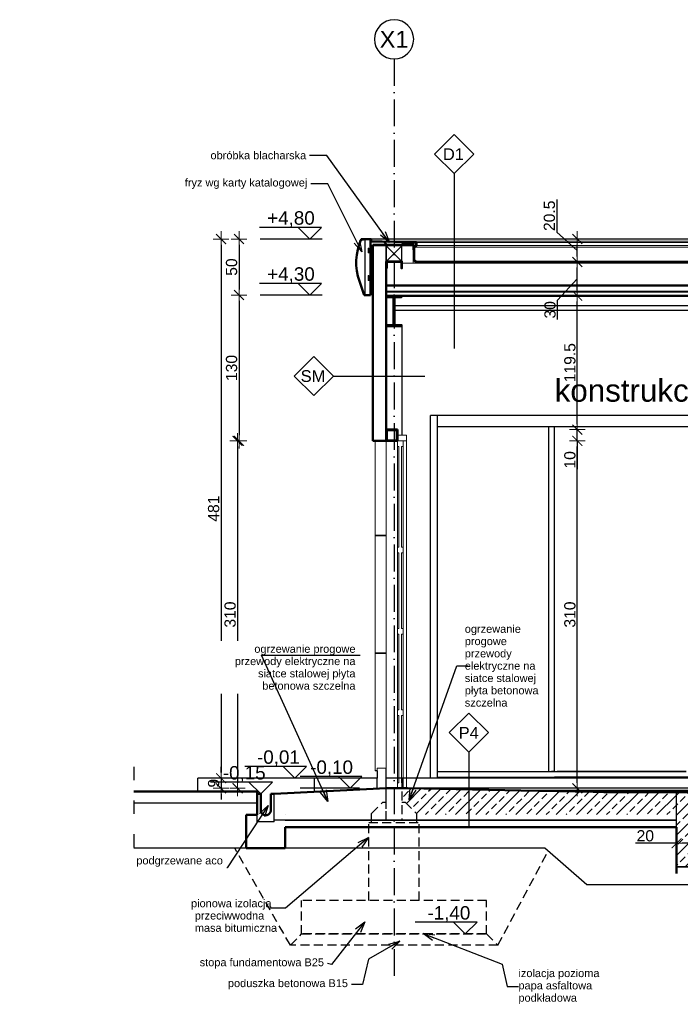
# Model space of a CAD drawing. Extents: x 5703 to 11842, y -4896 to -230.
# Tile 1 of 28: x 6249 to 6838, y -4820 to -3942. Entities that reach past the tile are written whole.
import ezdxf

# ---------------------------------------------------------------- set-up
doc = ezdxf.new("R2010")
doc.units = 0
doc.header["$LTSCALE"] = 2
for name, pattern in [('ACAD_ISO03W100', [30, 12, -18]), ('ACAD_ISO10W100', [18, 12, -3, 0, -3]), ('DASHED', [19.05, 12.7, -6.35]), ('JIS_02_1.0', [2, 1, -1]), ('JIS_02_2.0', [3, 2, -1])]:
    doc.linetypes.add(name, pattern=pattern)
for name, color, linetype in [('05-tekst', 7, 'Continuous'), ('2D- Siatka Modularna', 81, 'ACAD_ISO10W100'), ('_opis', 7, 'Continuous'), ('Budowlane - Chodnik', 7, 'Continuous'), ('Budowlane - Fundamenty - Izolacja Pionowa', 7, 'Continuous'), ('Budowlane - Fundamenty - Izolacja Pozioma', 7, 'Continuous'), ('Budowlane - Opisy', 7, 'Continuous'), ('Budowlane - Wylewka betonowa', 7, 'Continuous'), ('Konstrukcja - Fasada', 7, 'Continuous'), ('Konstrukcja - podkonstrukcja pod panele - belki', 7, 'Continuous'), ('Konstrukcja - podkonstrukcja pod panele - slupy', 7, 'Continuous'), ('Konstrukcja - Płyta - Zbrojenie Rozproszone', 7, 'Continuous'), ('Konstrukcja - Sciany Studni', 7, 'Continuous'), ('Konstrukcja - slupy myjnia', 7, 'Continuous'), ('Myjnia - podloga', 7, 'Continuous'), ('struktura', 7, 'Continuous'), ('Wymiarowanie - Poziomy', 7, 'Continuous'), ('wypelnienia kryjace', 250, 'Continuous')]:
    doc.layers.add(name, color=color, linetype=linetype)
for name, color, linetype, lineweight in [('a___cienka___0.15', 7, 'Continuous', 15), ('a___przekrojowa___0.5', 7, 'Continuous', 50), ('a___widokowa_0.25', 7, 'Continuous', 25), ('a___wymiary', 7, 'Continuous', 18), ('Budowlane - Sciany Zew', 7, 'Continuous', 30), ('drzwi', 30, 'Continuous', 20)]:
    doc.layers.add(name, color=color, linetype=linetype, lineweight=lineweight)
doc.styles.add('1-100', font='arial.ttf', dxfattribs={"height": 200})
doc.styles.add('GENERATED_STYLE_2', font='ARIAL.TTF')
doc.styles.get("Standard").update_dxf_attribs({"font": 'arial.ttf'})
doc.dimstyles.new('1_50', dxfattribs={"dimtxt": 10, "dimasz": 5, "dimexe": 1.25, "dimexo": 0.625, "dimgap": 1.5, "dimtad": 1, "dimdec": 3, "dimrnd": 0.5, "dimdsep": 46, "dimtxsty": 'Standard', "dimblk": 'znacznik', "dimcen": 1.5, "dimse1": 1, "dimse2": 1, "dimclrd": 256, "dimclrt": 256, "dimazin": 0, "dimtfac": 1, "dimtdec": 3, "dimtmove": 0, "dimatfit": 3, "dimldrblk": 'znacznik', "dimfxl": 1, "dimarcsym": 0})
doc.dimstyles.new('GENERATED_STYLE__61', dxfattribs={"dimtxt": 0.18, "dimasz": 4.56, "dimexe": 0.18, "dimexo": 0.0625, "dimgap": 0.09, "dimtad": 0, "dimtih": 1, "dimtoh": 1, "dimdec": 4, "dimzin": 0, "dimdsep": 46, "dimtxsty": 'Standard', "dimcen": 0.09, "dimadec": 0, "dimazin": 0, "dimtfac": 1, "dimtdec": 4, "dimtmove": 0, "dimatfit": 3, "dimldrblk": 'ARROWHEAD_3', "dimfxl": 1, "dimtolj": 1, "dimtzin": 0, "dimarcsym": 0})
pattern_1 = [(45, (-14804.122, 9235.199), (-8.980256, 8.980256), []), (45, (-14795.142, 9235.199), (-8.980256, 8.980256), [6.35, -3.175])]

# ---------------------------------------------------------------- blocks, each defined once
blk = doc.blocks.new('ARROWHEAD_3')
at = {"linetype": 'Continuous'}
blk.add_line((0, 0), (-1, 0), dxfattribs=at)
at = {"linetype": 'Continuous', "flags": 128}
blk.add_lwpolyline([(-1, 0.2679), (0, 0), (-1, -0.2679)], dxfattribs=at)
blk = doc.blocks.new('znacznik')
at = {"layer": 'a___wymiary'}
for p, q in [((1.39, 0), (-1.39, 0)), ((0, 1.39), (0, -1.39))]:
    blk.add_line(p, q, dxfattribs=at)
at = {"layer": 'a___wymiary', "const_width": 0.2}
blk.add_lwpolyline([(0.88, 0.88), (-0.88, -0.88)], dxfattribs=at)
blk = doc.blocks.new('*D308')
at = {"layer": 'a___wymiary', "lineweight": -2}
blk.add_line((6428.71, -4142.6), (6428.71, -4613.6), dxfattribs=at)
at = {"layer": 'Defpoints', "color": 0}
for p in [(6669.81, -4137.6), (6428.71, -4618.6), (6616.57, -4618.6)]:
    blk.add_point(p, dxfattribs=at)
at = {"layer": 'a___wymiary', "lineweight": -2, "xscale": 5, "yscale": 5, "zscale": 5}
for p, rotation in [((6428.71, -4137.6), 90), ((6428.71, -4618.6), 270)]:
    blk.add_blockref('znacznik', p, dxfattribs=dict(at, rotation=rotation))
at = {"layer": 'a___wymiary', "insert": (6422.1, -4378.1), "char_height": 10, "attachment_point": 5, "rotation": 90}
blk.add_mtext('481', dxfattribs=at)
blk = doc.blocks.new('*D309')
at = {"layer": 'a___wymiary', "lineweight": -2}
for p, q in [((6428.71, -4613.6), (6428.71, -4608.6)), ((6428.71, -4618.6), (6428.71, -4627.6)), ((6428.71, -4632.6), (6428.71, -4637.6))]:
    blk.add_line(p, q, dxfattribs=at)
at = {"layer": 'Defpoints', "color": 0}
for p in [(6616.57, -4618.6), (6428.71, -4627.6), (6634.93, -4627.6)]:
    blk.add_point(p, dxfattribs=at)
at = {"layer": 'a___wymiary', "lineweight": -2, "xscale": 5, "yscale": 5, "zscale": 5}
for p, rotation in [((6428.71, -4618.6), 270), ((6428.71, -4627.6), 90)]:
    blk.add_blockref('znacznik', p, dxfattribs=dict(at, rotation=rotation))
at = {"layer": 'a___wymiary', "insert": (6422.1, -4623.1), "char_height": 10, "attachment_point": 5, "rotation": 90}
blk.add_mtext('9', dxfattribs=at)
blk = doc.blocks.new('*D310')
at = {"layer": 'a___wymiary', "lineweight": -2}
blk.add_line((6444.72, -4142.6), (6444.72, -4182.6), dxfattribs=at)
at = {"layer": 'Defpoints', "color": 0}
for p in [(6622.7, -4137.6), (6444.72, -4187.6), (6615.48, -4187.6)]:
    blk.add_point(p, dxfattribs=at)
at = {"layer": 'a___wymiary', "lineweight": -2, "xscale": 5, "yscale": 5, "zscale": 5}
for p, rotation in [((6444.72, -4137.6), 90), ((6444.72, -4187.6), 270)]:
    blk.add_blockref('znacznik', p, dxfattribs=dict(at, rotation=rotation))
at = {"layer": 'a___wymiary', "insert": (6438.11, -4162.6), "char_height": 10, "attachment_point": 5, "rotation": 90}
blk.add_mtext('50', dxfattribs=at)
blk = doc.blocks.new('*D311')
at = {"layer": 'a___wymiary', "lineweight": -2}
blk.add_line((6444.72, -4192.6), (6444.72, -4312.6), dxfattribs=at)
at = {"layer": 'Defpoints', "color": 0}
for p in [(6615.48, -4187.6), (6444.72, -4317.6), (6623.83, -4317.6)]:
    blk.add_point(p, dxfattribs=at)
at = {"layer": 'a___wymiary', "lineweight": -2, "xscale": 5, "yscale": 5, "zscale": 5}
for p, rotation in [((6444.72, -4187.6), 90), ((6444.72, -4317.6), 270)]:
    blk.add_blockref('znacznik', p, dxfattribs=dict(at, rotation=rotation))
at = {"layer": 'a___wymiary', "insert": (6438.11, -4252.6), "char_height": 10, "attachment_point": 5, "rotation": 90}
blk.add_mtext('130', dxfattribs=at)
blk = doc.blocks.new('*D312')
at = {"layer": 'a___wymiary', "lineweight": -2}
blk.add_line((6443.41, -4322.6), (6443.41, -4622.6), dxfattribs=at)
at = {"layer": 'Defpoints', "color": 0}
for p in [(6624.53, -4317.6), (6443.41, -4627.6), (6639.34, -4627.6)]:
    blk.add_point(p, dxfattribs=at)
at = {"layer": 'a___wymiary', "lineweight": -2, "xscale": 5, "yscale": 5, "zscale": 5}
for p, rotation in [((6443.41, -4317.6), 90), ((6443.41, -4627.6), 270)]:
    blk.add_blockref('znacznik', p, dxfattribs=dict(at, rotation=rotation))
at = {"layer": 'a___wymiary', "insert": (6436.81, -4472.6), "char_height": 10, "attachment_point": 5, "rotation": 90}
blk.add_mtext('310', dxfattribs=at)
blk = doc.blocks.new('*D256')
at = {"layer": 'a___wymiary', "lineweight": -2}
blk.add_line((6746.49, -4622.6), (6746.49, -4322.6), dxfattribs=at)
at = {"layer": 'Defpoints', "color": 0}
for p in [(6587.49, -4317.6), (6746.49, -4317.6), (6592.04, -4627.6)]:
    blk.add_point(p, dxfattribs=at)
at = {"layer": 'a___wymiary', "lineweight": -2, "xscale": 5, "yscale": 5, "zscale": 5}
for p, rotation in [((6746.49, -4317.6), 90), ((6746.49, -4627.6), 270)]:
    blk.add_blockref('znacznik', p, dxfattribs=dict(at, rotation=rotation))
at = {"layer": 'a___wymiary', "insert": (6739.88, -4472.6), "char_height": 10, "attachment_point": 5, "rotation": 90}
blk.add_mtext('310', dxfattribs=at)
blk = doc.blocks.new('*D257')
at = {"layer": 'a___wymiary', "lineweight": -2}
for p, q in [((6746.49, -4302.6), (6746.49, -4297.6)), ((6746.49, -4317.6), (6746.49, -4307.6)), ((6746.49, -4317.6), (6746.49, -4342.74)), ((6746.49, -4322.6), (6746.49, -4327.6))]:
    blk.add_line(p, q, dxfattribs=at)
at = {"layer": 'Defpoints', "color": 0}
for p in [(6587.13, -4307.6), (6746.49, -4307.6), (6587.49, -4317.6)]:
    blk.add_point(p, dxfattribs=at)
at = {"layer": 'a___wymiary', "lineweight": -2, "xscale": 5, "yscale": 5, "zscale": 5}
for p, rotation in [((6746.49, -4307.6), 270), ((6746.49, -4317.6), 90)]:
    blk.add_blockref('znacznik', p, dxfattribs=dict(at, rotation=rotation))
at = {"layer": 'a___wymiary', "insert": (6739.88, -4334.57), "char_height": 10, "attachment_point": 5, "rotation": 90}
blk.add_mtext('10', dxfattribs=at)
blk = doc.blocks.new('*D258')
at = {"layer": 'a___wymiary', "lineweight": -2}
blk.add_line((6746.49, -4302.6), (6746.49, -4193.19), dxfattribs=at)
at = {"layer": 'Defpoints', "color": 0}
for p in [(6607.75, -4188.19), (6746.49, -4188.19), (6587.13, -4307.6)]:
    blk.add_point(p, dxfattribs=at)
at = {"layer": 'a___wymiary', "lineweight": -2, "xscale": 5, "yscale": 5, "zscale": 5}
for p, rotation in [((6746.49, -4188.19), 90), ((6746.49, -4307.6), 270)]:
    blk.add_blockref('znacznik', p, dxfattribs=dict(at, rotation=rotation))
at = {"layer": 'a___wymiary', "insert": (6739.88, -4247.9), "char_height": 10, "attachment_point": 5, "rotation": 90}
blk.add_mtext('119.5', dxfattribs=at)
blk = doc.blocks.new('*D259')
at = {"layer": 'a___wymiary', "lineweight": -2}
for p, q in [((6746.49, -4183.19), (6746.49, -4163.04)), ((6728.8, -4192.09), (6746.49, -4173.12)), ((6728.8, -4209.37), (6728.8, -4192.09))]:
    blk.add_line(p, q, dxfattribs=at)
at = {"layer": 'Defpoints', "color": 0}
for p in [(6612.04, -4158.04), (6746.49, -4158.04), (6607.75, -4188.19)]:
    blk.add_point(p, dxfattribs=at)
at = {"layer": 'a___wymiary', "lineweight": -2, "xscale": 5, "yscale": 5, "zscale": 5}
for p, rotation in [((6746.49, -4158.04), 90), ((6746.49, -4188.19), 270)]:
    blk.add_blockref('znacznik', p, dxfattribs=dict(at, rotation=rotation))
at = {"layer": 'a___wymiary', "insert": (6722.19, -4200.73), "char_height": 10, "attachment_point": 5, "rotation": 90}
blk.add_mtext('30', dxfattribs=at)
blk = doc.blocks.new('*D260')
at = {"layer": 'a___wymiary', "lineweight": -2}
for p, q in [((6728.2, -4102.2), (6728.2, -4131.42)), ((6728.2, -4131.42), (6746.49, -4147.82)), ((6746.49, -4153.04), (6746.49, -4142.6))]:
    blk.add_line(p, q, dxfattribs=at)
at = {"layer": 'Defpoints', "color": 0}
for p in [(6614.64, -4137.6), (6746.49, -4137.6), (6612.04, -4158.04)]:
    blk.add_point(p, dxfattribs=at)
at = {"layer": 'a___wymiary', "lineweight": -2, "xscale": 5, "yscale": 5, "zscale": 5}
for p, rotation in [((6746.49, -4137.6), 90), ((6746.49, -4158.04), 270)]:
    blk.add_blockref('znacznik', p, dxfattribs=dict(at, rotation=rotation))
at = {"layer": 'a___wymiary', "insert": (6721.59, -4116.81), "char_height": 10, "attachment_point": 5, "rotation": 90}
blk.add_mtext('20.5', dxfattribs=at)
blk = doc.blocks.new('*D4941')
at = {"layer": 'a___wymiary', "lineweight": -2}
for p, q in [((6835.04, -4676.65), (6798.42, -4676.65)), ((6850.04, -4676.65), (6840.04, -4676.65))]:
    blk.add_line(p, q, dxfattribs=at)
at = {"layer": 'Defpoints', "color": 0}
for p in [(6855.04, -4652.86), (6835.04, -4662.4), (6835.04, -4676.65)]:
    blk.add_point(p, dxfattribs=at)
at = {"layer": 'a___wymiary', "linetype": 'ByBlock', "lineweight": -2, "xscale": 5, "yscale": 5, "zscale": 5, "rotation": 180}
blk.add_blockref('znacznik', (6835.04, -4676.65), dxfattribs=at)
at = {"layer": 'a___wymiary', "linetype": 'ByBlock', "lineweight": -2, "xscale": 5, "yscale": 5, "zscale": 5}
blk.add_blockref('znacznik', (6855.04, -4676.65), dxfattribs=at)
at = {"layer": 'a___wymiary', "insert": (6807.15, -4670.04), "char_height": 10, "attachment_point": 5}
blk.add_mtext('20', dxfattribs=at)

msp = doc.modelspace()

# ---------------------------------------------------------------- hatches: boundary and pattern name
at = {"layer": '_opis', "transparency": 33554687}
h = msp.add_hatch(dxfattribs=at)
h.set_pattern_fill('ANSI33-Metric', color=256, scale=2)
h.set_pattern_definition(pattern_1)
h.paths.add_polyline_path([(6649.8138, -4628.6951), (6649.8138, -4651.0996), (6834.7769, -4651.0996), (6834.6633, -4631.1096), (6770.542, -4631.1096), (6770.5423, -4630.9617), (6770.1674, -4630.961), (6760.7024, -4630.9128), (6696.0421, -4629.6196), (6667.4843, -4629.0485)])
h.paths.add_polyline_path([(6649.8138, -4651.0996), (6649.8138, -4628.6951), (6595.0421, -4627.5996), (6595.042, -4627.5996), (6590.0076, -4627.5996), (6590.0076, -4639.9996), (6590.0081, -4639.9996), (6593.0076, -4639.9996), (6603.0076, -4649.9996), (6603.0076, -4651.0996)])
h = msp.add_hatch(dxfattribs=at)
h.set_pattern_fill('ANSI33-Metric', color=256, scale=2)
h.set_pattern_definition(pattern_1)
h.paths.add_polyline_path([(6943.5421, -4699.6657), (6943.5421, -4679.7862), (6855.0421, -4677.7401), (6855.042, -4636.5996), (6848.5421, -4636.5996), (6848.5421, -4631.1096), (6834.6633, -4631.1096), (6834.7769, -4651.0996), (6835.0421, -4651.0996), (6835.0421, -4697.7401), (6855.0421, -4697.7401)])

# ---------------------------------------------------------------- linework, layer by layer
at = {"layer": '2D- Siatka Modularna'}
msp.add_line((6583.0421, -3976.8569), (6583.0421, -4796.4517), dxfattribs=at)
at = {"layer": '2D- Siatka Modularna', "linetype": 'ByBlock', "lineweight": 25, "extrusion": (0, 0, -1)}
msp.add_ellipse((6583.0421, -3959.3569), major_axis=(-12.3744, 12.3744), ratio=1, start_param=5.49778714, end_param=11.78097245, dxfattribs=at)
at = {"layer": '_opis'}
msp.add_line((6855.0421, -4697.7401), (6835.0421, -4697.7401), dxfattribs=at)
msp.add_lwpolyline([(6834.6633, -4631.1096), (6835.0421, -4697.7401), (6943.5421, -4699.6657), (6943.5421, -4679.7862), (6855.0421, -4677.7401), (6855.042, -4636.5996), (6848.5421, -4636.5996), (6848.5421, -4631.1096), (6834.6472, -4631.1096)], dxfattribs=at)
at = {"layer": 'a___cienka___0.15'}
for p, q in [((6560.0421, -4149.8461), (6560.0421, -4145.6211)), ((6560.0421, -4145.6211), (6560.4421, -4145.6211)), ((6560.4421, -4145.6211), (6560.4421, -4149.3961)), ((7136.0527, -4139.602), (6562.4391, -4139.602)), ((6564.0421, -4143.5991), (6600.0389, -4143.5991)), ((6564.5421, -4143.5991), (6564.5421, -4317.5996)), ((6575.5421, -4143.5991), (6575.5421, -4317.5996)), ((6590.0389, -4143.5991), (6576.0389, -4157.5991)), ((6576.0389, -4143.5991), (6590.0389, -4157.5991)), ((6600.0389, -4143.5991), (6600.0389, -4159.0428)), ((7135.517, -4144.847), (6600.7889, -4144.847)), ((7136.0527, -4140.7874), (6603.0106, -4140.7874)), ((7135.517, -4143.1983), (6603.0389, -4143.1983)), ((6563.6421, -4149.8461), (6560.0421, -4149.8461)), ((6560.4421, -4149.3961), (6564.0421, -4149.3961)), ((6563.6421, -4153.6211), (6563.6421, -4149.8461)), ((6563.6421, -4153.6211), (6564.0421, -4153.6211)), ((6564.0421, -4149.3961), (6564.0421, -4153.6211)), ((6599.0421, -4159.0428), (7662.9736, -4159.0428)), ((6600.0389, -4156.4217), (6602.608, -4159.0428)), ((6560.0421, -4174.4461), (6560.0421, -4170.2211)), ((6560.0421, -4170.2211), (6560.4421, -4170.2211)), ((6560.4421, -4170.2211), (6560.4421, -4173.9961)), ((6563.6421, -4174.4461), (6560.0421, -4174.4461)), ((6560.4421, -4173.9961), (6564.0421, -4173.9961)), ((6563.6421, -4178.2211), (6563.6421, -4174.4461)), ((6564.0421, -4178.2211), (6563.6421, -4178.2211)), ((6564.0421, -4173.9961), (6564.0421, -4178.2211)), ((7707.0421, -4184.2128), (6576.0421, -4184.2128)), ((7707.0421, -4185.0403), (6576.0421, -4185.0403))]:
    msp.add_line(p, q, dxfattribs=at)
at = {"layer": 'a___cienka___0.15', "linetype": 'JIS_02_1.0', "ltscale": 0.7, "const_width": 0.5}
msp.add_lwpolyline([(6564.0421, -4142.8491), (6600.7889, -4142.8491), (6600.7889, -4156.1155), (6602.923, -4158.2928), (7680.1611, -4158.2928), (7682.2952, -4156.1155), (7682.2952, -4142.8491), (7719.0421, -4142.8491)], dxfattribs=at)
at = {"layer": 'a___cienka___0.15', "linetype": 'DASHED', "ltscale": 0.15, "const_width": 0.5}
msp.add_lwpolyline([(7719.0421, -4143.3491), (7682.7952, -4143.3491), (7682.7952, -4156.3196), (7680.3711, -4158.7928), (6602.713, -4158.7928), (6600.2889, -4156.3196), (6600.2889, -4143.3491), (6564.0421, -4143.3491)], dxfattribs=at)
at = {"layer": 'a___cienka___0.15'}
for points in [[(6564.0421, -4143.0991), (6600.5389, -4143.0991), (6600.5389, -4156.2166), (6602.8045, -4158.5428), (7680.2796, -4158.5428), (7682.5452, -4156.2166), (7682.5452, -4143.0991), (7719.0421, -4143.0991)], [(6576.5391, -4163.5991), (6576.5387, -4179.0428)], [(7707.0421, -4159.0428), (6590.0389, -4159.0428)], [(7707.0421, -4178.5428), (6576.0421, -4178.5428)]]:
    msp.add_lwpolyline(points, dxfattribs=at)
at = {"layer": 'a___cienka___0.15', "linetype": 'DASHED', "ltscale": 0.2, "const_width": 0.5}
for points in [[(6576.2891, -4163.5991), (6576.2887, -4179.0428)], [(7707.0421, -4178.7928), (6576.0421, -4178.7928)]]:
    msp.add_lwpolyline(points, dxfattribs=at)
at = {"layer": 'a___przekrojowa___0.5'}
for p, q in [((6562.5421, -4137.5991), (6553.9208, -4137.5991)), ((6550.6035, -4146.866), (6551.8888, -4142.2529)), ((6551.8888, -4142.2529), (6553.5602, -4137.8657)), ((6553.7944, -4137.8657), (6553.5602, -4137.8657)), ((6553.7944, -4137.8657), (6555.8366, -4137.8657)), ((6554.4844, -4137.7991), (6553.9208, -4137.7991)), ((6555.8366, -4137.8657), (6555.8583, -4137.811)), ((6557.042, -4137.811), (6555.8583, -4137.811)), ((6557.042, -4137.811), (6557.042, -4137.7991)), ((6557.042, -4137.7991), (6562.042, -4137.7991)), ((6562.042, -4187.5991), (6562.042, -4137.7991)), ((6562.1421, -4138.1556), (6562.1421, -4137.8991)), ((6562.3421, -4139.5021), (6562.3421, -4137.8991)), ((6562.4241, -4140.1018), (6563.0053, -4140.1192)), ((6562.4301, -4139.9019), (6574.1328, -4140.193)), ((6562.4391, -4139.602), (6602.9419, -4140.7571)), ((6562.4421, -4139.0366), (6562.4421, -4139.2931)), ((6562.6421, -4139.2931), (6562.6421, -4137.6991)), ((6562.6421, -4139.2931), (6562.6421, -4139.0366)), ((6564.0421, -4317.5996), (6564.0421, -4142.5991)), ((6601.0389, -4142.5991), (6564.0421, -4142.5991)), ((6576.5389, -4142.5991), (6574.1328, -4140.193)), ((6589.5389, -4142.5991), (6591.4262, -4140.7118)), ((6591.4262, -4140.7118), (6602.6419, -4141.0482)), ((6601.0389, -4156.0134), (6601.0389, -4142.5991)), ((6601.4625, -4143.9984), (6601.2812, -4144.1798)), ((6601.4625, -4144.4949), (6601.2812, -4144.6763)), ((6601.4226, -4144.3212), (6602.7096, -4143.0342)), ((6601.4226, -4144.8177), (6603.0096, -4143.2307)), ((6602.7389, -4142.9635), (6602.7389, -4141.1482)), ((6603.0389, -4143.16), (6603.0389, -4140.8571)), ((6549.3311, -4156.3484), (6549.7485, -4151.5778)), ((6549.7485, -4151.5778), (6550.6035, -4146.866)), ((6549.355, -4161.1372), (6549.3311, -4156.3484)), ((6549.8198, -4165.9034), (6549.355, -4161.1372)), ((6576.0389, -4163.5991), (6576.0421, -4317.5996)), ((6550.7216, -4170.6065), (6549.8198, -4165.9034)), ((6552.0528, -4175.2065), (6550.7216, -4170.6065)), ((6556.3354, -4187.5991), (6552.0528, -4175.2065)), ((7707.0421, -4179.0428), (6576.0421, -4179.0428)), ((7707.0421, -4188.1942), (6576.0421, -4188.1942)), ((7707.0421, -4188.3442), (6583.0421, -4188.3442)), ((6576.0421, -4317.5996), (6576.0421, -4307.5996)), ((6586.0421, -4307.5996), (6576.0421, -4307.5996)), ((6576.4421, -4317.1996), (6576.4421, -4307.9996)), ((6585.6421, -4307.9996), (6576.4421, -4307.9996)), ((6585.6421, -4317.1996), (6585.6421, -4307.9996)), ((6586.0421, -4317.5996), (6586.0421, -4307.5996)), ((6576.0421, -4317.5996), (6564.0421, -4317.5996)), ((6586.0421, -4317.5996), (6576.0421, -4317.5996)), ((6585.6421, -4317.1996), (6576.4421, -4317.1996)), ((6517.3754, -4630.533), (6576.0421, -4627.5996)), ((6595.042, -4627.5996), (6576.0421, -4627.5996)), ((6667.4843, -4629.0485), (6595.0421, -4627.5996)), ((6696.0421, -4629.6196), (6667.4843, -4629.0485)), ((6760.7024, -4630.9128), (6696.0421, -4629.6196)), ((6461.0421, -4630.5996), (6351.0213, -4630.5996)), ((6461.0421, -4632.5996), (6461.0421, -4630.5996)), ((6461.0421, -4651.3996), (6461.0421, -4632.5996)), ((6464.0421, -4632.5996), (6461.0421, -4632.5996)), ((6464.0421, -4648.0996), (6464.0421, -4632.5996)), ((6473.0421, -4648.0996), (6473.0421, -4632.5996)), ((6476.0421, -4632.5996), (6473.0421, -4632.5996)), ((6476.0421, -4632.5996), (6517.3754, -4630.533)), ((6770.1674, -4630.961), (6760.7024, -4630.9128)), ((6848.5421, -4631.1096), (6770.1674, -4630.961)), ((6451.076, -4680.9996), (6451.076, -4651.3996)), ((6461.0421, -4651.3996), (6451.076, -4651.3996)), ((6451.076, -4651.3996), (6451.076, -4680.9996)), ((6464.7833, -4649.6751), (6464.0421, -4648.0996)), ((6466.0525, -4650.8671), (6464.7833, -4649.6751)), ((6467.6715, -4651.5081), (6466.0525, -4650.8671)), ((6469.4126, -4651.5081), (6467.6715, -4651.5081)), ((6469.4126, -4651.5081), (6471.0316, -4650.8671)), ((6471.0316, -4650.8671), (6472.3008, -4649.6751)), ((6472.3008, -4649.6751), (6473.0421, -4648.0996)), ((6486.0081, -4680.9996), (6486.0081, -4662.3996)), ((6486.0081, -4662.3996), (6835.0421, -4662.3996)), ((6835.0421, -4703.5996), (6835.0421, -4662.3996)), ((6486.0081, -4680.9996), (6451.076, -4680.9996))]:
    msp.add_line(p, q, dxfattribs=at)
for points in [[(6576.0389, -4163.5991), (6576.4389, -4163.5991), (6576.4389, -4157.9991), (6589.6389, -4157.9991), (6589.6389, -4163.5991), (6590.0389, -4163.5991), (6590.0389, -4157.5991), (6576.0389, -4157.5991)], [(6589.7921, -4188.3442), (6576.2921, -4188.3442), (6576.2921, -4189.3644), (6582.547, -4189.3644), (6582.547, -4214.3282), (6576.2921, -4214.3282), (6576.2921, -4215.3481), (6589.792, -4215.3482), (6589.792, -4214.3282), (6583.5371, -4214.3282), (6583.5372, -4189.3644), (6589.792, -4189.3644)]]:
    msp.add_lwpolyline(points, close=True, dxfattribs=at)
for points in [[(6601.0389, -4156.0134), (6603.0155, -4158.0428), (7680.0686, -4158.0428), (7682.0452, -4156.0134)], [(6562.042, -4187.5991), (6556.3354, -4187.5991)]]:
    msp.add_lwpolyline(points, dxfattribs=at)
for centre, start, end in [((6553.9208, -4137.6991), 90, 270), ((6562.5421, -4137.6991), 0, 90), ((6562.2421, -4137.8991), 0, 180), ((6562.4271, -4140.0018), 88.281642, 268.281642), ((6562.4421, -4139.5021), 180, 268.281642), ((6562.5421, -4139.2931), 180, 0), ((6601.3519, -4144.2505), 135, 315), ((6601.3519, -4144.747), 135, 315), ((6602.6389, -4141.1482), 0, 88.281642), ((6602.6389, -4142.9635), 315, 0), ((6602.9389, -4140.8571), 0, 88.281642), ((6602.9389, -4143.16), 315, 0)]:
    msp.add_arc(centre, 0.1, start, end, dxfattribs=at)
at = {"layer": 'a___widokowa_0.25'}
for p, q in [((7136.0527, -4137.5991), (6562.5421, -4137.5991)), ((6555.8366, -4137.8657), (6557.042, -4137.8657)), ((6557.042, -4137.811), (6557.0421, -4187.5991)), ((6965.547, -4197.2174), (6583.5372, -4197.2174)), ((6965.547, -4201.2174), (6583.5372, -4201.2174)), ((6590.0421, -4215.3481), (6590.0421, -4312.5996)), ((6409.0599, -4618.5996), (6408.0421, -4618.5996)), ((6408.0421, -4630.5996), (6408.0421, -4618.5996)), ((6411.0749, -4618.5996), (6409.0599, -4618.5996)), ((6414.046, -4618.5996), (6411.0749, -4618.5996)), ((6417.9127, -4618.5996), (6414.046, -4618.5996)), ((6422.5964, -4618.5996), (6417.9127, -4618.5996)), ((6428.0016, -4618.5996), (6422.5964, -4618.5996)), ((6434.0184, -4618.5996), (6428.0016, -4618.5996)), ((6440.5242, -4618.5996), (6434.0184, -4618.5996)), ((6447.3866, -4618.5996), (6440.5242, -4618.5996)), ((6454.466, -4618.5996), (6447.3866, -4618.5996)), ((6458.0421, -4618.5996), (6454.466, -4618.5996)), ((6465.0421, -4618.5996), (6458.0421, -4618.5996)), ((6511.9921, -4618.5996), (6465.0421, -4618.5996)), ((6512.0421, -4618.5996), (6511.9921, -4618.5996)), ((6568.0421, -4618.5996), (6512.0421, -4618.5996)), ((6512.0421, -4630.7996), (6512.0421, -4618.5996)), ((6476.0421, -4645.9996), (6476.0421, -4632.5996)), ((6476.0421, -4640.5996), (6476.0421, -4632.5996)), ((7496.542, -4631.1096), (6770.542, -4631.1096)), ((6351.0213, -4640.5996), (6461.0421, -4640.5996)), ((6461.0421, -4657.5996), (6461.0421, -4640.4298)), ((6476.0421, -4657.5996), (6476.0421, -4640.5996)), ((6461.0421, -4657.5996), (6461.0421, -4651.3996)), ((6476.0421, -4657.5996), (6476.0421, -4651.3996)), ((6476.0421, -4657.5996), (6461.0421, -4657.5996)), ((6476.0421, -4657.5996), (6461.0421, -4657.5996)), ((6451.076, -4680.9996), (6351.0213, -4680.9996)), ((6717.442, -4680.9996), (6486.0081, -4680.9996)), ((6755.042, -4713.5996), (6717.442, -4680.9996)), ((6849.5643, -4713.5996), (6755.042, -4713.5996))]:
    msp.add_line(p, q, dxfattribs=at)
at = {"layer": 'a___widokowa_0.25', "linetype": 'ACAD_ISO03W100', "ltscale": 0.5}
msp.add_line((6351.0213, -4608.3951), (6351.0213, -4692.1707), dxfattribs=at)
at = {"layer": 'a___widokowa_0.25', "linetype": 'JIS_02_2.0', "ltscale": 2}
for p, q in [((6576.0055, -4655.9996), (6576.0076, -4618.5996)), ((6590.0076, -4618.5996), (6590.0076, -4655.9996)), ((6563.0076, -4649.9996), (6573.0076, -4639.9996)), ((6573.0076, -4639.9996), (6576.0076, -4639.9996)), ((6590.0081, -4639.9996), (6593.0076, -4639.9996)), ((6593.0076, -4639.9996), (6603.0076, -4649.9996)), ((6563.0076, -4657.9996), (6563.0076, -4649.9996)), ((6603.0076, -4649.9996), (6603.0076, -4657.9996)), ((6560.5421, -4727.5996), (6560.5421, -4657.9996)), ((6560.5421, -4657.9996), (6605.5421, -4657.9996)), ((6603.0076, -4655.9996), (6563.0076, -4655.9996)), ((6605.5421, -4727.5996), (6605.5421, -4657.9996)), ((6490.542, -4767.5996), (6440.862, -4680.9996)), ((6675.542, -4767.5996), (6720.5576, -4683.7008)), ((6665.5421, -4727.5996), (6500.5421, -4727.5996)), ((6500.5421, -4757.5996), (6500.5421, -4727.5996)), ((6665.5421, -4757.5996), (6665.5421, -4727.5996)), ((6490.542, -4767.5996), (6500.542, -4757.5996)), ((6500.542, -4757.5996), (6665.542, -4757.5996)), ((6665.5421, -4757.5996), (6500.5421, -4757.5996)), ((6665.542, -4757.5996), (6675.542, -4767.5996)), ((6675.542, -4767.5996), (6490.542, -4767.5996))]:
    msp.add_line(p, q, dxfattribs=at)
at = {"layer": 'a___widokowa_0.25'}
msp.add_lwpolyline([(6576.0389, -4157.5991), (6590.0389, -4157.5991), (6590.0389, -4143.5991), (6576.0389, -4143.5991)], close=True, dxfattribs=at)
msp.add_lwpolyline([(6600.0389, -4147.1071), (6600.0389, -4143.5991)], dxfattribs=at)
at = {"layer": 'a___widokowa_0.25', "linetype": 'Continuous'}
msp.add_lwpolyline([(6476.0421, -4651.0996, 0.2, 0.2, 0), (6835.0421, -4651.0996, 0, 0, 0)], format="xyseb", dxfattribs=at)
at = {"layer": 'a___widokowa_0.25', "linetype": 'JIS_02_1.0'}
msp.add_lwpolyline([(6835.0421, -4656.2996, 0.2, 0.2, 0), (6476.0421, -4656.2996, 0.2, 0.2, 0)], format="xyseb", dxfattribs=at)
at = {"layer": 'Budowlane - Chodnik'}
msp.add_line((6568.0421, -4627.8996), (6568.0421, -4618.5996), dxfattribs=at)
at = {"layer": 'Budowlane - Fundamenty - Izolacja Pionowa'}
msp.add_line((6568.0421, -4612.0996), (6568.0421, -4618.5996), dxfattribs=at)
at = {"layer": 'Budowlane - Fundamenty - Izolacja Pozioma'}
for p, q in [((6476.0421, -4646.1996), (6476.0421, -4645.9996)), ((6476.0421, -4651.1996), (6476.0421, -4646.1996)), ((6835.0421, -4656.1996), (6476.0421, -4656.1996))]:
    msp.add_line(p, q, dxfattribs=at)
at = {"layer": 'Budowlane - Opisy'}
for p, q in [((6619.0577, -4061.7044), (6636.5577, -4044.2044)), ((6636.5577, -4044.2044), (6654.0577, -4061.7044)), ((6636.5577, -4079.2044), (6619.0577, -4061.7044)), ((6654.0577, -4061.7044), (6636.5577, -4079.2044)), ((6636.5577, -4079.2044), (6636.5577, -4235.102)), ((6493.925, -4259.7885), (6511.425, -4242.2885)), ((6511.425, -4242.2885), (6528.925, -4259.7885)), ((6511.425, -4277.2885), (6493.925, -4259.7885)), ((6528.925, -4259.7885), (6511.425, -4277.2885)), ((6528.925, -4259.7885), (6610.4738, -4259.7885)), ((6632.3138, -4577.9785), (6649.8138, -4560.4785)), ((6649.8138, -4560.4785), (6667.3138, -4577.9785)), ((6649.8138, -4595.4785), (6632.3138, -4577.9785)), ((6667.3138, -4577.9785), (6649.8138, -4595.4785)), ((6649.8138, -4595.4785), (6649.8138, -4662.9729))]:
    msp.add_line(p, q, dxfattribs=at)
at = {"layer": 'Budowlane - Sciany Zew'}
for q in [(6576.0389, -4163.5991), (6566.0421, -4317.5996)]:
    msp.add_line((6576.0421, -4317.5996), q, dxfattribs=at)
at = {"layer": 'Budowlane - Wylewka betonowa'}
for p, q in [((6576.0421, -4627.5996), (6576.0421, -4618.5996)), ((7689.0421, -4618.5996), (6590.0421, -4618.5996)), ((6576.0421, -4636.5996), (6576.0421, -4627.5996)), ((6486.0081, -4651.3996), (6486.0081, -4651.1996)), ((6835.0421, -4656.1996), (6486.0081, -4656.1996))]:
    msp.add_line(p, q, dxfattribs=at)
at = {"layer": 'drzwi'}
for p, q in [((6586.0421, -4317.5996), (6586.0421, -4312.5996)), ((6594.0421, -4312.5996), (6586.0421, -4312.5996)), ((6594.0421, -4317.5996), (6594.0421, -4312.5996)), ((6566.0421, -4317.5996), (6566.0421, -4612.0996)), ((6576.0421, -4317.5996), (6576.0421, -4609.5996)), ((6591.0421, -4317.5996), (6586.0421, -4317.5996)), ((6586.0421, -4322.5996), (6586.0421, -4317.5996)), ((6594.0421, -4317.5996), (6586.0421, -4317.5996)), ((6591.0421, -4322.5996), (6591.0421, -4317.5996)), ((6594.0421, -4317.5996), (6594.0421, -4627.5996)), ((6586.0421, -4412.5996), (6586.0421, -4322.5996)), ((6587.2921, -4322.5996), (6586.0421, -4322.5996)), ((6587.2921, -4412.5996), (6587.2921, -4322.5996)), ((6589.7921, -4412.5996), (6589.7921, -4322.5996)), ((6591.0421, -4322.5996), (6589.7921, -4322.5996)), ((6591.0421, -4412.5996), (6591.0421, -4322.5996)), ((6586.0421, -4417.5996), (6586.0421, -4412.5996)), ((6587.2921, -4412.5996), (6586.0421, -4412.5996)), ((6586.0421, -4485.1506), (6586.0421, -4417.5996)), ((6587.2921, -4417.5996), (6586.0421, -4417.5996)), ((6587.2921, -4485.1506), (6587.2921, -4417.5996)), ((6591.0421, -4412.5996), (6589.7921, -4412.5996)), ((6589.7921, -4485.1506), (6589.7921, -4417.5996)), ((6591.0421, -4417.5996), (6589.7921, -4417.5996)), ((6591.0421, -4417.5996), (6591.0421, -4412.5996)), ((6591.0421, -4485.1506), (6591.0421, -4417.5996)), ((6586.0421, -4490.1506), (6586.0421, -4485.1506)), ((6587.2921, -4485.1506), (6586.0421, -4485.1506)), ((6591.0421, -4485.1506), (6589.7921, -4485.1506)), ((6591.0421, -4490.1506), (6591.0421, -4485.1506)), ((6586.0421, -4557.5996), (6586.0421, -4490.1506)), ((6587.2921, -4490.1506), (6586.0421, -4490.1506)), ((6587.2921, -4557.7015), (6587.2921, -4490.1506)), ((6589.7921, -4557.7015), (6589.7921, -4490.1506)), ((6591.0421, -4490.1506), (6589.7921, -4490.1506)), ((6591.0421, -4557.5996), (6591.0421, -4490.1506)), ((6586.0421, -4557.7015), (6586.0421, -4557.5996)), ((6586.0421, -4557.5996), (6587.2921, -4557.5996)), ((6586.0421, -4562.5996), (6586.0421, -4557.7015)), ((6587.2921, -4557.7015), (6586.0421, -4557.7015)), ((6589.7921, -4557.5996), (6591.0421, -4557.5996)), ((6591.0421, -4557.7015), (6589.7921, -4557.7015)), ((6591.0421, -4557.7015), (6591.0421, -4557.5996)), ((6591.0421, -4562.5996), (6591.0421, -4557.7015)), ((6586.0421, -4622.5996), (6586.0421, -4562.5996)), ((6587.2921, -4562.5996), (6586.0421, -4562.5996)), ((6587.2921, -4577.5996), (6587.2921, -4562.5996)), ((6589.7921, -4577.5996), (6589.7921, -4562.5996)), ((6591.0421, -4562.5996), (6589.7921, -4562.5996)), ((6591.0421, -4622.5996), (6591.0421, -4562.5996)), ((6587.2921, -4592.5996), (6587.2921, -4577.5996)), ((6589.7921, -4592.5996), (6589.7921, -4577.5996)), ((6587.2921, -4607.5996), (6587.2921, -4592.5996)), ((6589.7921, -4607.5996), (6589.7921, -4592.5996)), ((6576.0421, -4609.5996), (6568.0421, -4609.5996)), ((6568.0421, -4609.5996), (6568.0421, -4612.0996)), ((6587.2921, -4622.5996), (6587.2921, -4607.5996)), ((6589.7921, -4622.5996), (6589.7921, -4607.5996)), ((6566.0421, -4612.0996), (6568.0421, -4612.0996)), ((6586.0421, -4627.5996), (6586.0421, -4622.5996)), ((6587.2921, -4622.5996), (6586.0421, -4622.5996)), ((6591.0421, -4627.5996), (6586.0421, -4627.5996)), ((6591.0421, -4622.5996), (6589.7921, -4622.5996)), ((6591.0421, -4627.5996), (6591.0421, -4622.5996)), ((6591.0421, -4627.5996), (6594.0421, -4627.5996))]:
    msp.add_line(p, q, dxfattribs=at)
at = {"layer": 'Konstrukcja - Fasada'}
for p, q in [((6721.042, -4612.5996), (6721.042, -4305.0996)), ((6726.042, -4612.5996), (6726.042, -4305.0996)), ((6615.5799, -4612.5996), (6615.7271, -4612.5996)), ((6615.5799, -4617.5996), (6615.7271, -4617.5996)), ((6621.7271, -4612.5996), (6723.542, -4612.5996)), ((6621.7271, -4617.5996), (6723.542, -4617.5996)), ((6726.042, -4612.5996), (6723.542, -4612.5996)), ((6723.542, -4612.5996), (6728.542, -4612.5996)), ((6723.542, -4617.5996), (6846.042, -4617.5996)), ((6726.042, -4612.5996), (6843.542, -4612.5996)), ((6846.042, -4617.5996), (6726.042, -4617.5996)), ((6843.542, -4612.5996), (6728.542, -4612.5996))]:
    msp.add_line(p, q, dxfattribs=at)
at = {"layer": 'Konstrukcja - podkonstrukcja pod panele - belki'}
for p, q in [((6956.5042, -4295.0996), (6615.5799, -4295.0996)), ((6576.0421, -4317.5996), (6576.0421, -4307.5996)), ((6950.3571, -4305.0996), (6621.7271, -4305.0996))]:
    msp.add_line(p, q, dxfattribs=at)
at = {"layer": 'Konstrukcja - podkonstrukcja pod panele - slupy'}
for p, q in [((6576.0421, -4618.5996), (6576.0421, -4609.5996)), ((6590.0421, -4618.5996), (6576.0421, -4618.5996))]:
    msp.add_line(p, q, dxfattribs=at)
at = {"layer": 'Konstrukcja - Płyta - Zbrojenie Rozproszone'}
for p, q in [((6576.0421, -4645.9996), (6576.0421, -4627.5996)), ((7689.0421, -4627.5996), (6598.0421, -4627.5996)), ((7596.0421, -4629.6196), (6696.0421, -4629.6196)), ((6576.0421, -4645.9996), (6576.0421, -4636.5996))]:
    msp.add_line(p, q, dxfattribs=at)
at = {"layer": 'Konstrukcja - Sciany Studni'}
msp.add_line((6835.0421, -4703.5996), (6835.0421, -4651.0996), dxfattribs=at)
at = {"layer": 'Konstrukcja - slupy myjnia'}
for p, q in [((6615.5799, -4618.5996), (6615.5799, -4295.0996)), ((6621.7271, -4618.5996), (6621.7271, -4295.0996))]:
    msp.add_line(p, q, dxfattribs=at)
at = {"layer": 'Myjnia - podloga'}
for p, q in [((6696.0421, -4629.5996), (6696.0421, -4629.6196)), ((7596.0421, -4629.5996), (6696.0421, -4629.5996))]:
    msp.add_line(p, q, dxfattribs=at)
at = {"layer": 'struktura'}
msp.add_line((6835.0421, -4656.3996), (6486.0081, -4656.3996), dxfattribs=at)
msp.add_line((6835.0421, -4656.3996), (6486.0081, -4656.3996), dxfattribs=at)
at = {"layer": 'Wymiarowanie - Poziomy'}
for p, q in [((6518.2792, -4127.1566), (6463.1469, -4127.1566)), ((6518.8181, -4137.5991), (6463.6858, -4137.5991)), ((6518.2792, -4177.1566), (6463.1469, -4177.1566)), ((6518.8181, -4187.5991), (6463.6858, -4187.5991)), ((6504.9838, -4608.1571), (6449.8515, -4608.1571)), ((6554.3933, -4617.1571), (6499.261, -4617.1571)), ((6474.4846, -4622.1571), (6419.3522, -4622.1571)), ((6552.3064, -4627.5996), (6499.1741, -4627.5996)), ((6657.0306, -4747.1571), (6601.8983, -4747.1571))]:
    msp.add_line(p, q, dxfattribs=at)
for points in [[(6518.2792, -4127.1566), (6507.8367, -4137.5991), (6497.3942, -4127.1566)], [(6518.2792, -4177.1566), (6507.8367, -4187.5991), (6497.3942, -4177.1566)], [(6504.9838, -4608.1571), (6494.5413, -4618.5996), (6484.0988, -4608.1571)], [(6554.3933, -4617.1571), (6543.9508, -4627.5996), (6533.5083, -4617.1571)], [(6474.4846, -4622.1571), (6464.0421, -4632.5996), (6453.5995, -4622.1571)], [(6657.0306, -4747.1571), (6646.5881, -4757.5996), (6636.1456, -4747.1571)]]:
    msp.add_lwpolyline(points, dxfattribs=at)
at = {"layer": 'wypelnienia kryjace'}
for p, q in [((6572.2294, -4402.0996), (6566.0421, -4402.0996)), ((6572.2294, -4402.3996), (6566.0421, -4402.3996)), ((6576.0421, -4402.0996), (6572.2294, -4402.0996)), ((6576.0421, -4402.3996), (6572.2294, -4402.3996)), ((6572.2294, -4507.0996), (6566.0421, -4507.0996)), ((6572.2294, -4507.3996), (6566.0421, -4507.3996)), ((6576.0421, -4507.0996), (6572.2294, -4507.0996)), ((6576.0421, -4507.3996), (6572.2294, -4507.3996)), ((6568.0421, -4612.0996), (6566.0421, -4612.0996)), ((6568.0421, -4612.0996), (6566.0421, -4612.0996))]:
    msp.add_line(p, q, dxfattribs=at)

# ---------------------------------------------------------------- texts
at = {"layer": '05-tekst', "insert": (7325.6996, -4275.7029), "char_height": 20, "width": 1404.052433, "attachment_point": 6, "line_spacing_factor": 0.93983, "style": '1-100'}
msp.add_mtext('konstrukcja nośna dachu wg projektu konstrukcji', dxfattribs=at)
at = {"layer": '2D- Siatka Modularna', "linetype": 'ByBlock', "lineweight": 25, "insert": (6583.0421, -3959.3569), "char_height": 15, "attachment_point": 5, "style": 'GENERATED_STYLE_2'}
msp.add_mtext('X1', dxfattribs=at)
at = {"layer": 'Budowlane - Opisy', "style": 'GENERATED_STYLE_2'}
for s, p in [('pionowa izolacja', (6401.9392, -4733.7246)), (' przeciwwodna', (6402.5832, -4744.6893)), (' masa bitumiczna', (6402.5832, -4755.654))]:
    msp.add_text(s, height=7.000002, dxfattribs=at).set_placement(p)
at = {"layer": 'Budowlane - Opisy', "char_height": 7.000002, "line_spacing_factor": 0.93983, "style": 'GENERATED_STYLE_2'}
for s, insert, width, attachment_point in [('obróbka blacharska', (6504.636, -4062.9063), 118.273386, 6), ('fryz wg karty katalogowej', (6505.5979, -4088.2382), 118.273386, 6), ('ogrzewanie progowe przewody elektryczne na siatce stalowej płyta betonowa szczelna', (6646.1258, -4518.3573), 75.167555, 4), ('stopa fundamentowa B25', (6520.5415, -4783.9138), 119.251526, 6), ('izolacja pozioma\\Ppapa asfaltowa podkładowa', (6693.9893, -4804.6003), 81.851361, 4), ('poduszka betonowa B15', (6541.9186, -4802.5573), 118.273386, 6)]:
    msp.add_mtext(s, dxfattribs=dict(at, insert=insert, width=width, attachment_point=attachment_point))
at = {"layer": 'Budowlane - Opisy', "char_height": 10.5, "attachment_point": 9, "style": 'GENERATED_STYLE_2'}
for s, insert in [('D1', (6645.3643, -4067.1231)), ('SM', (6521.7257, -4265.2072)), ('P4', (6658.6204, -4583.3972))]:
    msp.add_mtext(s, dxfattribs=dict(at, insert=insert))
at = {"layer": 'Wymiarowanie - Poziomy', "char_height": 12, "attachment_point": 3, "style": 'GENERATED_STYLE_2'}
for s, insert in [('+4,80', (6512.2792, -4112.7566)), ('+4,30', (6512.2792, -4162.7566)), ('-0,01', (6498.9838, -4593.7571)), ('-0,10', (6546.3933, -4602.7571)), ('-0,15', (6468.4846, -4607.7571)), ('-1,40', (6651.0306, -4732.7571))]:
    msp.add_mtext(s, dxfattribs=dict(at, insert=insert))

# ---------------------------------------------------------------- dimensions: what is measured, and where the dimension line sits
at = {"layer": 'a___wymiary'}
for base, p1, p2, picture, middle in [((6746.489, -4137.5996), (6612.0419, -4158.0428), (6614.6433, -4137.5996), '*D260', (6728.1971, -4129.9163)), ((6746.489, -4158.0428), (6607.7538, -4188.1942), (6612.0419, -4158.0428), '*D259', (6728.7959, -4193.5872)), ((6746.489, -4307.5996), (6587.4891, -4317.5996), (6587.1347, -4307.5996), '*D257', (6746.489, -4334.5674)), ((6428.7087, -4627.5996), (6616.5712, -4618.5996), (6634.9254, -4627.5996), '*D309', (6428.7087, -4623.0996))]:
    dim = msp.add_linear_dim(base=base, p1=p1, p2=p2, angle=90, dimstyle='1_50', override={"dimtmove": 1}, dxfattribs=at)
    dim.commit()
    dim.dimension.update_dxf_attribs({"geometry": picture, "text_midpoint": middle, "dimtype": 160})
for base, p1, p2, picture, middle in [((6428.70873, -4618.59962), (6669.81145, -4137.5991), (6616.57125, -4618.59962), '*D308', (6422.10373, -4378.09936)), ((6444.7153, -4187.5991), (6622.6998, -4137.5991), (6615.4837, -4187.5991), '*D310', (6438.1103, -4162.5991))]:
    dim = msp.add_linear_dim(base=base, p1=p1, p2=p2, angle=90, dimstyle='1_50', dxfattribs=at)
    dim.commit()
    dim.dimension.update_dxf_attribs({"geometry": picture, "text_midpoint": middle})
for base, p1, p2, picture, middle in [((6444.71527, -4317.59962), (6615.48371, -4187.5991), (6623.82817, -4317.59962), '*D311', (6438.11027, -4252.59936)), ((6746.489, -4188.1942), (6587.1347, -4307.5996), (6607.7538, -4188.1942), '*D258', (6739.8833, -4247.8969)), ((6443.4135, -4627.5996), (6624.5264, -4317.5996), (6639.3371, -4627.5996), '*D312', (6436.8085, -4472.5996)), ((6746.489, -4317.5996), (6592.042, -4627.5996), (6587.4891, -4317.5996), '*D256', (6739.8799, -4472.5996))]:
    dim = msp.add_linear_dim(base=base, p1=p1, p2=p2, angle=90, dimstyle='1_50', override={"dimtmove": 1}, dxfattribs=at)
    dim.commit()
    dim.dimension.update_dxf_attribs({"geometry": picture, "text_midpoint": middle})
dim = msp.add_linear_dim(base=(6835.0421, -4676.6467), p1=(6855.0421, -4652.8555), p2=(6835.0421, -4662.3996), dimstyle='1_50', override={"dimtxt": 10}, dxfattribs=at)
dim.commit()
dim.dimension.update_dxf_attribs({"geometry": '*D4941', "text_midpoint": (6807.1508, -4676.6467), "dimtype": 160})

# ---------------------------------------------------------------- leaders
at = {"layer": 'Budowlane - Opisy', "annotation_type": 0, "has_hookline": 1}
for points, hookline_direction, text_width in [([(6578.8945, -4140.6389), (6522.9531, -4062.9063), (6507.7407, -4062.9063)], 1, 84.525), ([(6554.2985, -4148.9239), (6523.9149, -4088.2382), (6508.7026, -4088.2382)], 1, 108.381), ([(6596.6359, -4637.8898), (6639.0504, -4518.3573), (6649.0504, -4518.3573)], 0, 64.659), ([(6470.5998, -4643.1139), (6434.0965, -4698.5382), (6359.2863, -4698.5817)], 1, 110.103), ([(6557.0335, -4746.7989), (6527.2958, -4784.6846), (6523.6461, -4783.9138)], 1, 110.103), ([(6609.0422, -4757.293), (6679.3917, -4784.4003), (6683.8993, -4804.6003), (6693.8993, -4804.6003)], 0, 71.155), ([(6588.2825, -4764.0276), (6560.2356, -4779.9563), (6555.0232, -4802.5573), (6545.0232, -4802.5573)], 1, 105.959)]:
    msp.add_leader(points, dimstyle='GENERATED_STYLE__61', override={"dimasz": 10}, dxfattribs=dict(at, hookline_direction=hookline_direction, text_width=text_width))
at = {"layer": 'Budowlane - Opisy'}
msp.add_leader([(6560.2211, -4671.4735), (6486.1457, -4734.5131), (6470.9333, -4734.5131)], dimstyle='GENERATED_STYLE__61', override={"dimasz": 10}, dxfattribs=at)

# ---------------------------------------------------------------- next in the draw order: texts
at = {"layer": 'Budowlane - Opisy', "char_height": 7.000002, "attachment_point": 6, "line_spacing_factor": 0.93983, "style": 'GENERATED_STYLE_2', "bg_fill": 2}
for s, insert, width in [('ogrzewanie progowe przewody elektryczne na siatce stalowej płyta betonowa szczelna', (6548.6239, -4519.7228), 118.020035), ('podgrzewane aco', (6430.3342, -4693.084), 119.251526)]:
    msp.add_mtext(s, dxfattribs=dict(at, insert=insert, width=width))

# ---------------------------------------------------------------- next in the draw order: leaders
at = {"layer": 'Budowlane - Opisy', "annotation_type": 0, "has_hookline": 1, "hookline_direction": 1, "text_width": 64.659}
msp.add_leader([(6524.0914, -4639.2553), (6464.7141, -4508.9399), (6552.6706, -4508.9399)], dimstyle='GENERATED_STYLE__61', override={"dimasz": 10}, dxfattribs=at)

doc.saveas('drawing.dxf')
